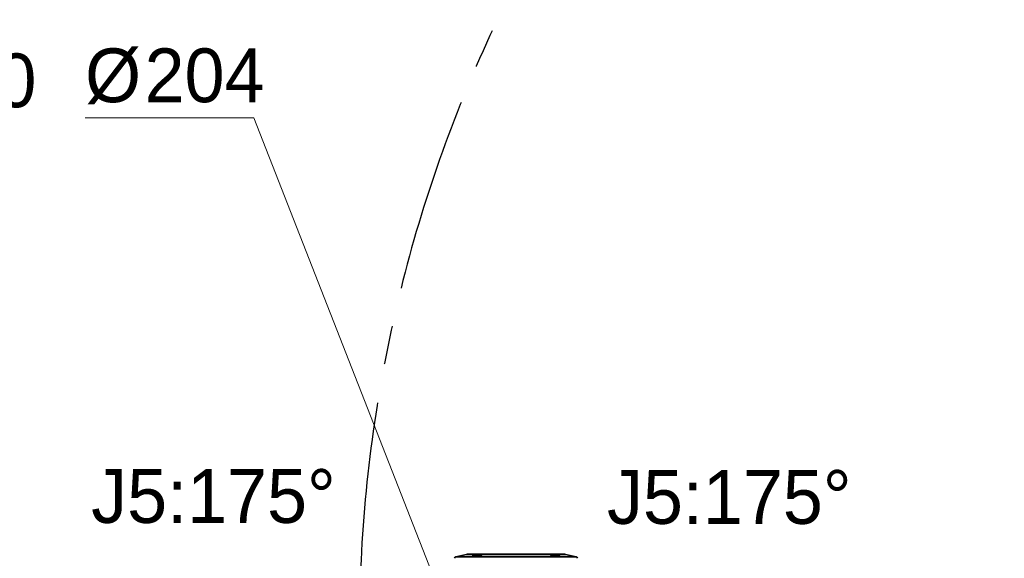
# Model space of a CAD drawing. Header units: millimetres. Extents: x 0 to 4200, y 0 to 2974.
# Tile 30 of 40: x 1867 to 2508, y 1857 to 2207. Entities that reach past the tile are written whole.
import ezdxf

# ---------------------------------------------------------------- set-up
doc = ezdxf.new("R2010")
doc.units = ezdxf.units.MM
doc.header["$LTSCALE"] = 10
doc.linetypes.add('CENTERX2', pattern=[20.32, 12.7, -2.54, 2.54, -2.54])
doc.layers.get('0').update_dxf_attribs({"lineweight": 18})
doc.layers.add('中心线层', color=6, linetype='CENTERX2', lineweight=25)
doc.layers.add('标注层', color=150, linetype='Continuous', lineweight=18)
doc.styles.add('SLDTEXTSTYLE1', font='txt')
doc.dimstyles.new('SLDDIMSTYLE0', dxfattribs={"dimtxt": 35, "dimasz": 40, "dimexe": 0, "dimexo": 0.0625, "dimgap": 8.75, "dimtad": 0, "dimtih": 1, "dimtoh": 1, "dimrnd": 1e-09, "dimzin": 12, "dimdsep": 46, "dimtxsty": 'SLDTEXTSTYLE1', "dimcen": 0, "dimdle": 80, "dimadec": 0, "dimazin": 3, "dimtfac": 1, "dimtdec": 3, "dimtofl": 0, "dimtmove": 0, "dimatfit": 3, "dimfxl": 1, "dimfrac": 2, "dimtolj": 1, "dimarcsym": 0})

# ---------------------------------------------------------------- blocks, each defined once
blk = doc.blocks.new('*X25')
at = {"layer": '标注层'}
blk.add_hatch(color=256, dxfattribs=at).paths.add_polyline_path([(1613.73, 2046.55), (1649.62, 2064.91), (1643.99, 2073.18)], flags=0)
for p, q in [((1613.73, 2046.55), (1751.48, 2140.24)), ((1751.48, 2140.24), (1861.29, 2140.24))]:
    blk.add_line(p, q, dxfattribs=at)
at = {"layer": '标注层', "char_height": 35, "attachment_point": 1, "style": 'SLDTEXTSTYLE1'}
for s, insert, width in [('%%C', (1761.48, 2185.35), 46.9274), ('850', (1800.18, 2185.35), 140.7821)]:
    blk.add_mtext(s, dxfattribs=dict(at, insert=insert, width=width))
blk = doc.blocks.new('*X31')
at = {"layer": '标注层'}
blk.add_hatch(color=256, dxfattribs=at).paths.add_polyline_path([(3776.21, 2323.6), (3812.21, 2341.73), (3806.64, 2350.04)], flags=0)
for p, q in [((3776.21, 2323.6), (3897.88, 2405.22)), ((3897.88, 2405.22), (4028.05, 2405.22))]:
    blk.add_line(p, q, dxfattribs=at)
at = {"layer": '标注层', "char_height": 35, "attachment_point": 1, "style": 'SLDTEXTSTYLE1'}
for s, insert, width in [('%%C', (3907.88, 2450.34), 46.9274), ('1844', (3946.57, 2450.34), 185.3631)]:
    blk.add_mtext(s, dxfattribs=dict(at, insert=insert, width=width))
blk = doc.blocks.new('*X32')
at = {"layer": '标注层'}
blk.add_hatch(color=256, dxfattribs=at).paths.add_polyline_path([(2153.31, 1802.91), (2143.37, 1841.98), (2134.06, 1838.33)], flags=0)
for p, q in [((2019.79, 2143.54), (1909.99, 2143.54)), ((2153.31, 1802.91), (2019.79, 2143.54))]:
    blk.add_line(p, q, dxfattribs=at)
at = {"layer": '标注层', "char_height": 35, "attachment_point": 1, "style": 'SLDTEXTSTYLE1'}
for s, insert, width in [('%%C', (1909.99, 2188.66), 46.9274), ('204', (1948.69, 2188.66), 141.5642)]:
    blk.add_mtext(s, dxfattribs=dict(at, insert=insert, width=width))

msp = doc.modelspace()

# ---------------------------------------------------------------- linework, layer by layer
at = {"color": 7, "linetype": 'Continuous', "lineweight": 35}
for p, q in [((2158.365, 1859.413), (2151.31, 1857.826)), ((2222.474, 1859.437), (2158.585, 1859.437)), ((2229.749, 1857.826), (2222.693, 1859.413)), ((2213.084, 1858.803), (2213.026, 1858.904))]:
    msp.add_line(p, q, dxfattribs=at)
at = {"color": 8, "linetype": 'Continuous', "lineweight": 35}
for p, q in [((2213.286, 1859.413), (2158.365, 1859.413)), ((2222.693, 1859.413), (2213.286, 1859.413)), ((2218.278, 1857.826), (2151.31, 1857.826)), ((2229.749, 1857.826), (2218.278, 1857.826))]:
    msp.add_line(p, q, dxfattribs=at)
at = {"color": 7, "linetype": 'Continuous', "lineweight": 35}
for points in [[(2163.453, 1858.11), (2163.241, 1857.956), (2163.163, 1857.891)], [(2217.963, 1857.859), (2217.859, 1857.946), (2217.65, 1858.1)]]:
    msp.add_lwpolyline(points, dxfattribs=at)
for centre, start, end in [((2158.585, 1858.437), 90, 102.680383), ((2222.474, 1858.437), 77.319617, 90), ((2151.529, 1856.85), 102.680383, 180), ((2229.529, 1856.85), 0, 77.319617)]:
    msp.add_arc(centre, 1, start, end, dxfattribs=at)
for points, knots in [([(2167.473, 1858.566), (2167.568, 1858.6), (2167.855, 1858.705), (2168.187, 1858.886), (2168.292, 1859.08), (2168.022, 1859.218), (2167.421, 1859.271), (2166.573, 1859.235), (2165.571, 1859.119), (2164.511, 1858.938), (2163.486, 1858.71), (2162.791, 1858.508), (2162.292, 1858.325), (2161.95, 1858.155), (2161.846, 1857.982), (2162.111, 1857.864), (2162.707, 1857.819), (2163.556, 1857.848), (2164.565, 1857.947), (2165.63, 1858.107), (2166.477, 1858.282), (2167.001, 1858.418), (2167.245, 1858.491), (2167.379, 1858.534), (2167.442, 1858.555), (2167.473, 1858.566)], [0, 0, 0, 0, 0.3117282, 0.9401604, 1.6729504, 2.3923505, 3.0924959, 3.7784177, 4.4626652, 5.157946, 5.8712931, 6.6231226, 6.9348432, 7.5633744, 8.2911714, 9.0055368, 9.7052814, 10.3957071, 11.0849183, 11.7812111, 12.4904926, 12.8638709, 13.0557277, 13.152336, 13.2491329, 13.2491329, 13.2491329, 13.2491329]), ([(2162.966, 1858.389), (2163.154, 1858.452), (2163.368, 1858.516), (2163.711, 1858.608), (2163.83, 1858.639), (2164.075, 1858.699), (2164.203, 1858.728), (2164.588, 1858.813), (2164.851, 1858.866), (2165.39, 1858.961), (2165.655, 1859.002), (2166.043, 1859.052), (2166.172, 1859.067), (2166.42, 1859.093), (2166.539, 1859.103), (2166.884, 1859.128), (2167.099, 1859.135), (2167.376, 1859.131), (2167.461, 1859.127), (2167.617, 1859.115), (2167.689, 1859.107), (2167.876, 1859.075), (2167.967, 1859.045), (2168.023, 1859.007)], [0, 0, 0, 0, 0.6441578, 0.6441578, 0.9662367, 0.9662367, 1.2883156, 1.2883156, 1.9324734, 1.9324734, 2.5766312, 2.5766312, 2.8987101, 2.8987101, 3.220789, 3.220789, 3.8649468, 3.8649468, 4.1870257, 4.1870257, 4.5091046, 4.5091046, 5.1532624, 5.1532624, 5.1532624, 5.1532624]), ([(2218.261, 1857.831), (2218.367, 1857.833), (2218.688, 1857.837), (2219.072, 1857.89), (2219.247, 1858.014), (2219.073, 1858.199), (2218.558, 1858.426), (2217.745, 1858.672), (2216.723, 1858.909), (2215.615, 1859.105), (2214.585, 1859.229), (2213.884, 1859.262), (2213.356, 1859.248), (2212.967, 1859.187), (2212.793, 1859.043), (2212.963, 1858.838), (2213.478, 1858.599), (2214.294, 1858.353), (2215.32, 1858.132), (2216.425, 1857.959), (2217.292, 1857.87), (2217.812, 1857.841), (2218.076, 1857.832), (2218.199, 1857.831), (2218.261, 1857.831)], [0, 0, 0, 0, 0.3118884, 0.9412522, 1.6331858, 2.3351133, 3.0514773, 3.781335, 4.5178583, 5.2498616, 5.9665756, 6.6239391, 6.9358431, 7.5652938, 8.2537845, 8.9571965, 9.6788396, 10.4130466, 11.1488981, 11.8756949, 12.5876652, 12.9144634, 13.0817532, 13.2501936, 13.2501936, 13.2501936, 13.2501936]), ([(2213.006, 1858.94), (2213.061, 1858.991), (2213.169, 1859.093), (2213.584, 1859.131), (2213.847, 1859.133), (2213.877, 1859.133)], [0, 0, 0, 0, 0.43701535, 0.86063538, 0.91500381, 0.91500381, 0.91500381, 0.91500381]), ([(2213.877, 1859.133), (2214.074, 1859.133), (2214.298, 1859.123), (2214.657, 1859.094), (2214.781, 1859.082), (2215.036, 1859.053), (2215.169, 1859.036), (2215.567, 1858.981), (2215.838, 1858.937), (2216.383, 1858.837), (2216.648, 1858.782), (2217.034, 1858.693), (2217.161, 1858.662), (2217.403, 1858.601), (2217.52, 1858.57), (2217.856, 1858.475), (2218.063, 1858.41), (2218.33, 1858.316), (2218.412, 1858.285), (2218.562, 1858.224), (2218.631, 1858.193), (2218.809, 1858.105), (2218.895, 1858.05), (2218.946, 1857.999)], [0, 0, 0, 0, 0.6550005, 0.6550005, 0.9825008, 0.9825008, 1.310001, 1.310001, 1.9650015, 1.9650015, 2.620002, 2.620002, 2.9475023, 2.9475023, 3.2750026, 3.2750026, 3.9300031, 3.9300031, 4.2575033, 4.2575033, 4.5850036, 4.5850036, 5.2400041, 5.2400041, 5.2400041, 5.2400041]), ([(2162.111, 1857.964), (2162.184, 1858.028), (2162.313, 1858.141), (2162.69, 1858.295), (2162.916, 1858.372), (2162.966, 1858.389)], [0, 0, 0, 0, 0.48250196, 0.85596927, 0.96194477, 0.96194477, 0.96194477, 0.96194477]), ([(2168.051, 1858.901), (2168.077, 1858.883), (2168.102, 1858.866), (2168.067, 1858.84), (2168.067, 1858.84)], [0, 0, 0, 0, 0.077438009, 0.077569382, 0.077569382, 0.077569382, 0.077569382])]:
    msp.add_open_spline(points, degree=3, knots=knots, dxfattribs=at)
at = {"layer": '中心线层', "linetype": 'CENTERX2'}
msp.add_arc((3010.539, 1809.95), 922, 95, 85, dxfattribs=at)

# ---------------------------------------------------------------- texts
at = {"layer": '标注层', "char_height": 35, "width": 333.18436, "attachment_point": 1, "style": 'SLDTEXTSTYLE1'}
for insert in [(1913.931, 1914.865), (2249.75, 1914.239)]:
    msp.add_mtext('J5:175%%D', dxfattribs=dict(at, insert=insert))

# ---------------------------------------------------------------- dimensions: what is measured, and where the dimension line sits
at = {"layer": '标注层'}
for p1, p2, picture, middle in [((2244.871, 1296.3), (3776.207, 2323.6), '*X31', (3932.512, 2428.457)), ((910.875, 1568.537), (1613.73, 2046.548), '*X25', (1785.65, 2163.472)), ((2227.765, 1612.985), (2153.314, 1802.914), '*X32', (2010.681, 2166.78))]:
    dim = msp.add_diameter_dim_2p(p1=p1, p2=p2, dimstyle='SLDDIMSTYLE0', override={"dimpost": '%%C<>', "dimsah": 1, "dimtzin": 12}, dxfattribs=at)
    dim.commit()
    dim.dimension.update_dxf_attribs({"geometry": picture, "text_midpoint": middle, "dimtype": 163})

doc.saveas('drawing.dxf')
